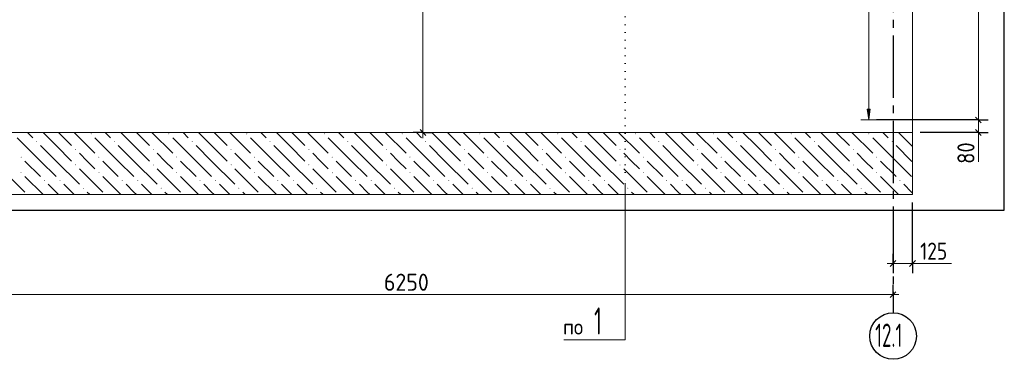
# Model space of a CAD drawing. Header units: millimetres. Extents: x 0 to 59400, y 0 to 42000.
# Tile 19 of 37: x 17603 to 30263, y 29530 to 33901. Entities that reach past the tile are written whole.
import ezdxf

# ---------------------------------------------------------------- set-up
doc = ezdxf.new("R2010")
doc.units = ezdxf.units.MM
doc.linetypes.add('______5', pattern=[1100, 800, -100, 100, -100])
doc.linetypes.add('______9', pattern=[100, 0, -100])
for name, color, linetype, lineweight in [('Standard', 7, 'Continuous', 25), ('Размерная линия_ общее', 7, 'Continuous', 13), ('Сечения символ', 7, 'Continuous', 25), ('Стена обрамление П-обр.', 7, 'Continuous', 35), ('Фоновоя арматура Х1', 52, 'Continuous', 25)]:
    doc.layers.add(name, color=color, linetype=linetype, lineweight=lineweight)
doc.layers.add('Оси', color=7, linetype='______5')
doc.layers.add('Размерная выноска', color=7, linetype='Continuous')
doc.styles.add('ISOCPEUR', font='txt')

msp = doc.modelspace()

# ---------------------------------------------------------------- hatches: boundary and pattern name
at = {"layer": 'Стена обрамление П-обр.', "linetype": 'Continuous', "lineweight": 13, "transparency": 33554687}
msp.add_hatch(color=7, dxfattribs=at).paths.add_polyline_path([(28539, 32750), (28519, 32610), (28499, 32750)], flags=16)
at = {"layer": 'Фоновоя арматура Х1', "linetype": 'Continuous', "lineweight": 18, "transparency": 33554687}
for points in [[(18515, 32432), (18521, 32438), (18528, 32432), (18521, 32425)], [(19515, 32432), (19521, 32438), (19528, 32432), (19521, 32425)], [(20515, 32432), (20521, 32438), (20528, 32432), (20521, 32425)], [(21515, 32432), (21521, 32438), (21528, 32432), (21521, 32425)], [(22515, 32432), (22521, 32438), (22528, 32432), (22521, 32425)], [(23515, 32432), (23521, 32438), (23528, 32432), (23521, 32425)], [(24515, 32432), (24521, 32438), (24528, 32432), (24521, 32425)], [(25515, 32432), (25521, 32438), (25528, 32432), (25521, 32425)], [(26515, 32432), (26521, 32438), (26528, 32432), (26521, 32425)], [(27515, 32432), (27521, 32438), (27528, 32432), (27521, 32425)], [(28515, 32432), (28521, 32438), (28528, 32432), (28521, 32425)], [(17815, 32332), (17821, 32338), (17828, 32332), (17821, 32325)], [(18815, 32332), (18821, 32338), (18828, 32332), (18821, 32325)], [(19815, 32332), (19821, 32338), (19828, 32332), (19821, 32325)], [(20815, 32332), (20821, 32338), (20828, 32332), (20821, 32325)], [(21815, 32332), (21821, 32338), (21828, 32332), (21821, 32325)], [(22815, 32332), (22821, 32338), (22828, 32332), (22821, 32325)], [(23815, 32332), (23821, 32338), (23828, 32332), (23821, 32325)], [(24815, 32332), (24821, 32338), (24828, 32332), (24821, 32325)], [(25815, 32332), (25821, 32338), (25828, 32332), (25821, 32325)], [(26815, 32332), (26821, 32338), (26828, 32332), (26821, 32325)], [(27815, 32332), (27821, 32338), (27828, 32332), (27821, 32325)], [(28815, 32332), (28821, 32338), (28828, 32332), (28821, 32325)], [(18315, 32232), (18321, 32238), (18328, 32232), (18321, 32225)], [(19315, 32232), (19321, 32238), (19328, 32232), (19321, 32225)], [(20315, 32232), (20321, 32238), (20328, 32232), (20321, 32225)], [(21315, 32232), (21321, 32238), (21328, 32232), (21321, 32225)], [(22315, 32232), (22321, 32238), (22328, 32232), (22321, 32225)], [(23315, 32232), (23321, 32238), (23328, 32232), (23321, 32225)], [(24315, 32232), (24321, 32238), (24328, 32232), (24321, 32225)], [(25315, 32232), (25321, 32238), (25328, 32232), (25321, 32225)], [(26315, 32232), (26321, 32238), (26328, 32232), (26321, 32225)], [(27315, 32232), (27321, 32238), (27328, 32232), (27321, 32225)], [(28315, 32232), (28321, 32238), (28328, 32232), (28321, 32225)], [(17615, 32132), (17621, 32138), (17628, 32132), (17621, 32125)], [(18315, 32032), (18321, 32038), (18328, 32032), (18321, 32025)], [(18615, 32132), (18621, 32138), (18628, 32132), (18621, 32125)], [(19315, 32032), (19321, 32038), (19328, 32032), (19321, 32025)], [(19615, 32132), (19621, 32138), (19628, 32132), (19621, 32125)], [(20315, 32032), (20321, 32038), (20328, 32032), (20321, 32025)], [(20615, 32132), (20621, 32138), (20628, 32132), (20621, 32125)], [(21315, 32032), (21321, 32038), (21328, 32032), (21321, 32025)], [(21615, 32132), (21621, 32138), (21628, 32132), (21621, 32125)], [(22315, 32032), (22321, 32038), (22328, 32032), (22321, 32025)], [(22615, 32132), (22621, 32138), (22628, 32132), (22621, 32125)], [(23315, 32032), (23321, 32038), (23328, 32032), (23321, 32025)], [(23615, 32132), (23621, 32138), (23628, 32132), (23621, 32125)], [(24315, 32032), (24321, 32038), (24328, 32032), (24321, 32025)], [(24615, 32132), (24621, 32138), (24628, 32132), (24621, 32125)], [(25315, 32032), (25321, 32038), (25328, 32032), (25321, 32025)], [(25615, 32132), (25621, 32138), (25628, 32132), (25621, 32125)], [(26315, 32032), (26321, 32038), (26328, 32032), (26321, 32025)], [(26615, 32132), (26621, 32138), (26628, 32132), (26621, 32125)], [(27315, 32032), (27321, 32038), (27328, 32032), (27321, 32025)], [(27615, 32132), (27621, 32138), (27628, 32132), (27621, 32125)], [(28315, 32032), (28321, 32038), (28328, 32032), (28321, 32025)], [(28615, 32132), (28621, 32138), (28628, 32132), (28621, 32125)], [(17615, 31932), (17621, 31938), (17628, 31932), (17621, 31925)], [(18615, 31932), (18621, 31938), (18628, 31932), (18621, 31925)], [(19615, 31932), (19621, 31938), (19628, 31932), (19621, 31925)], [(20615, 31932), (20621, 31938), (20628, 31932), (20621, 31925)], [(21615, 31932), (21621, 31938), (21628, 31932), (21621, 31925)], [(22615, 31932), (22621, 31938), (22628, 31932), (22621, 31925)], [(23615, 31932), (23621, 31938), (23628, 31932), (23621, 31925)], [(24615, 31932), (24621, 31938), (24628, 31932), (24621, 31925)], [(25615, 31932), (25621, 31938), (25628, 31932), (25621, 31925)], [(26615, 31932), (26621, 31938), (26628, 31932), (26621, 31925)], [(27615, 31932), (27621, 31938), (27628, 31932), (27621, 31925)], [(28615, 31932), (28621, 31938), (28628, 31932), (28621, 31925)], [(17915, 31832), (17921, 31838), (17928, 31832), (17921, 31825)], [(18115, 31832), (18121, 31838), (18128, 31832), (18121, 31825)], [(18915, 31832), (18921, 31838), (18928, 31832), (18921, 31825)], [(19115, 31832), (19121, 31838), (19128, 31832), (19121, 31825)], [(19915, 31832), (19921, 31838), (19928, 31832), (19921, 31825)], [(20115, 31832), (20121, 31838), (20128, 31832), (20121, 31825)], [(20915, 31832), (20921, 31838), (20928, 31832), (20921, 31825)], [(21115, 31832), (21121, 31838), (21128, 31832), (21121, 31825)], [(21915, 31832), (21921, 31838), (21928, 31832), (21921, 31825)], [(22115, 31832), (22121, 31838), (22128, 31832), (22121, 31825)], [(22915, 31832), (22921, 31838), (22928, 31832), (22921, 31825)], [(23115, 31832), (23121, 31838), (23128, 31832), (23121, 31825)], [(23915, 31832), (23921, 31838), (23928, 31832), (23921, 31825)], [(24115, 31832), (24121, 31838), (24128, 31832), (24121, 31825)], [(24915, 31832), (24921, 31838), (24928, 31832), (24921, 31825)], [(25115, 31832), (25121, 31838), (25128, 31832), (25121, 31825)], [(25915, 31832), (25921, 31838), (25928, 31832), (25921, 31825)], [(26115, 31832), (26121, 31838), (26128, 31832), (26121, 31825)], [(26915, 31832), (26921, 31838), (26928, 31832), (26921, 31825)], [(27115, 31832), (27121, 31838), (27128, 31832), (27121, 31825)], [(27915, 31832), (27921, 31838), (27928, 31832), (27921, 31825)], [(28115, 31832), (28121, 31838), (28128, 31832), (28121, 31825)], [(28915, 31832), (28921, 31838), (28928, 31832), (28921, 31825)], [(18415, 31732), (18421, 31738), (18428, 31732), (18421, 31725)], [(19415, 31732), (19421, 31738), (19428, 31732), (19421, 31725)], [(20415, 31732), (20421, 31738), (20428, 31732), (20421, 31725)], [(21415, 31732), (21421, 31738), (21428, 31732), (21421, 31725)], [(22415, 31732), (22421, 31738), (22428, 31732), (22421, 31725)], [(23415, 31732), (23421, 31738), (23428, 31732), (23421, 31725)], [(24415, 31732), (24421, 31738), (24428, 31732), (24421, 31725)], [(25415, 31732), (25421, 31738), (25428, 31732), (25421, 31725)], [(26415, 31732), (26421, 31738), (26428, 31732), (26421, 31725)], [(27415, 31732), (27421, 31738), (27428, 31732), (27421, 31725)], [(28415, 31732), (28421, 31738), (28428, 31732), (28421, 31725)]]:
    msp.add_hatch(color=7, dxfattribs=at).paths.add_polyline_path(points, flags=16)

# ---------------------------------------------------------------- linework, layer by layer
at = {"layer": 'Standard', "color": 7, "linetype": 'Continuous', "lineweight": 18, "transparency": 33554687}
msp.add_line((29083, 37890), (29083, 32450), dxfattribs=at)
at = {"layer": 'Standard', "color": 7, "linetype": 'Continuous', "lineweight": 13, "transparency": 33554687}
for p, q in [((29930, 37010), (29930, 32610)), ((29930, 32610), (29930, 32450)), ((29930, 32450), (29930, 32375))]:
    msp.add_line(p, q, dxfattribs=at)
at = {"layer": 'Standard', "color": 7, "linetype": 'Continuous', "lineweight": -3, "transparency": 33554687}
for p, q in [((29930, 32610), (29805, 32610)), ((29930, 32610), (30055, 32610)), ((29930, 32450), (29805, 32450)), ((29930, 32450), (30055, 32450))]:
    msp.add_line(p, q, dxfattribs=at)
at = {"layer": 'Standard', "color": 7, "linetype": 'Continuous', "lineweight": 25, "transparency": 33554687}
for p, q in [((29892, 32647), (29967, 32572)), ((29892, 32487), (29967, 32412))]:
    msp.add_line(p, q, dxfattribs=at)
at = {"layer": 'Standard', "color": 254, "linetype": 'Continuous', "lineweight": -3, "true_color": 0xc4c4ff, "transparency": 33554687}
msp.add_lwpolyline([(5452, 31450), (30263, 31450), (30263, 39130), (5452, 39130), (5452, 31450)], dxfattribs=at)
at = {"layer": 'Standard', "color": 7, "linetype": 'Continuous', "lineweight": -3, "transparency": 33554687}
for points in [[(29930, 32610), (29913, 32610), (29913, 32610), (28619, 32610)], [(29930, 32450), (29913, 32450), (29913, 32450), (29183, 32450)]]:
    msp.add_lwpolyline(points, dxfattribs=at)
at = {"layer": 'Оси', "color": 8, "linetype": '______5', "lineweight": -3, "transparency": 33554687}
msp.add_line((28833, 39197), (28833, 30130), dxfattribs=at)
at = {"layer": 'Оси', "color": 7, "linetype": 'Continuous', "lineweight": -3, "transparency": 33554687}
msp.add_circle((28833, 29830), 300, dxfattribs=at)
at = {"layer": 'Размерная выноска', "color": 7, "linetype": 'Continuous', "lineweight": 13, "transparency": 33554687}
for p, q in [((29930, 32450), (29930, 32070)), ((29583, 30762), (29083, 30762))]:
    msp.add_line(p, q, dxfattribs=at)
at = {"layer": 'Размерная линия_ общее', "color": 7, "linetype": 'Continuous', "lineweight": 13, "transparency": 33554687}
for p, q in [((22788, 37450), (22788, 32450)), ((22788, 32450), (22788, 32375)), ((28833, 30762), (28758, 30762)), ((28833, 30762), (29083, 30762)), ((29083, 30762), (29158, 30762)), ((28833, 30362), (16333, 30362)), ((28833, 30362), (28908, 30362))]:
    msp.add_line(p, q, dxfattribs=at)
at = {"layer": 'Размерная линия_ общее', "color": 253, "linetype": 'Continuous', "lineweight": -3, "true_color": 0xa0a0a0, "transparency": 33554687}
for p, q in [((22788, 32450), (22663, 32450)), ((22788, 32450), (22913, 32450)), ((22788, 32450), (22788, 32450)), ((29083, 30762), (29083, 31550)), ((28833, 30762), (28833, 30887)), ((29083, 30762), (29083, 30887)), ((28833, 30762), (28833, 30637)), ((28833, 30762), (28833, 30762)), ((29083, 30762), (29083, 30637)), ((28833, 30362), (28833, 30487)), ((28833, 30362), (28833, 30237)), ((28833, 30362), (28833, 30230))]:
    msp.add_line(p, q, dxfattribs=at)
at = {"layer": 'Размерная линия_ общее', "color": 7, "linetype": 'Continuous', "lineweight": 25, "transparency": 33554687}
for p, q in [((22751, 32487), (22826, 32412)), ((28795, 30725), (28870, 30800)), ((29045, 30725), (29120, 30800)), ((28870, 30400), (28795, 30325))]:
    msp.add_line(p, q, dxfattribs=at)
at = {"layer": 'Сечения символ', "color": 7, "linetype": '______9', "lineweight": 13, "transparency": 33554687}
msp.add_line((25389, 38140), (25389, 31796), dxfattribs=at)
at = {"layer": 'Сечения символ', "color": 7, "linetype": 'Continuous', "lineweight": 13, "transparency": 33554687}
msp.add_lwpolyline([(25389, 31796), (25389, 29780), (24599, 29780)], dxfattribs=at)
at = {"layer": 'Стена обрамление П-обр.', "color": 251, "linetype": 'Continuous', "lineweight": 13, "true_color": 0x494949, "transparency": 33554687}
for p, q in [((28519, 32750), (28519, 36870)), ((28519, 32610), (28499, 32750)), ((28499, 32750), (28539, 32750)), ((28539, 32750), (28519, 32610)), ((28519, 32610), (28419, 32610)), ((28519, 32610), (28619, 32610)), ((28519, 32610), (28519, 32610))]:
    msp.add_line(p, q, dxfattribs=at)
at = {"layer": 'Фоновоя арматура Х1', "color": 7, "linetype": 'Continuous', "lineweight": 13, "transparency": 33554687}
for p, q in [((29083, 32450), (16533, 32450)), ((29083, 31650), (29083, 32450)), ((5652, 31650), (29083, 31650))]:
    msp.add_line(p, q, dxfattribs=at)
at = {"layer": 'Фоновоя арматура Х1', "color": 252, "linetype": 'Continuous', "lineweight": 18, "true_color": 0x8f8f8f, "transparency": 33554687}
for p, q in [((17703, 32450), (17771, 32382)), ((18071, 32282), (17903, 32450)), ((18103, 32450), (18271, 32282)), ((18303, 32450), (18571, 32182)), ((18703, 32450), (18771, 32382)), ((19071, 32282), (18903, 32450)), ((19103, 32450), (19271, 32282)), ((19303, 32450), (19571, 32182)), ((19703, 32450), (19771, 32382)), ((20071, 32282), (19903, 32450)), ((20103, 32450), (20271, 32282)), ((20303, 32450), (20571, 32182)), ((20703, 32450), (20771, 32382)), ((21071, 32282), (20903, 32450)), ((21103, 32450), (21271, 32282)), ((21303, 32450), (21571, 32182)), ((21703, 32450), (21771, 32382)), ((22071, 32282), (21903, 32450)), ((22103, 32450), (22271, 32282)), ((22303, 32450), (22571, 32182)), ((22703, 32450), (22771, 32382)), ((23071, 32282), (22903, 32450)), ((23103, 32450), (23271, 32282)), ((23303, 32450), (23571, 32182)), ((23703, 32450), (23771, 32382)), ((24071, 32282), (23903, 32450)), ((24103, 32450), (24271, 32282)), ((24303, 32450), (24571, 32182)), ((24703, 32450), (24771, 32382)), ((25071, 32282), (24903, 32450)), ((25103, 32450), (25271, 32282)), ((25303, 32450), (25571, 32182)), ((25703, 32450), (25771, 32382)), ((26071, 32282), (25903, 32450)), ((26103, 32450), (26271, 32282)), ((26303, 32450), (26571, 32182)), ((26703, 32450), (26771, 32382)), ((27071, 32282), (26903, 32450)), ((27103, 32450), (27271, 32282)), ((27303, 32450), (27571, 32182)), ((27703, 32450), (27771, 32382)), ((28071, 32282), (27903, 32450)), ((28103, 32450), (28271, 32282)), ((28303, 32450), (28571, 32182)), ((28703, 32450), (28771, 32382)), ((29071, 32282), (28903, 32450)), ((17871, 32082), (17571, 32382)), ((18871, 32082), (18571, 32382)), ((19871, 32082), (19571, 32382)), ((20871, 32082), (20571, 32382)), ((21871, 32082), (21571, 32382)), ((22871, 32082), (22571, 32382)), ((23871, 32082), (23571, 32382)), ((24871, 32082), (24571, 32382)), ((25871, 32082), (25571, 32382)), ((26871, 32082), (26571, 32382)), ((27871, 32082), (27571, 32382)), ((28871, 32082), (28571, 32382)), ((17871, 32282), (18071, 32082)), ((18071, 32282), (18271, 32082)), ((18471, 32082), (18371, 32182)), ((18871, 32282), (19071, 32082)), ((19071, 32282), (19271, 32082)), ((19471, 32082), (19371, 32182)), ((19871, 32282), (20071, 32082)), ((20071, 32282), (20271, 32082)), ((20471, 32082), (20371, 32182)), ((20871, 32282), (21071, 32082)), ((21071, 32282), (21271, 32082)), ((21471, 32082), (21371, 32182)), ((21871, 32282), (22071, 32082)), ((22071, 32282), (22271, 32082)), ((22471, 32082), (22371, 32182)), ((22871, 32282), (23071, 32082)), ((23071, 32282), (23271, 32082)), ((23471, 32082), (23371, 32182)), ((23871, 32282), (24071, 32082)), ((24071, 32282), (24271, 32082)), ((24471, 32082), (24371, 32182)), ((24871, 32282), (25071, 32082)), ((25071, 32282), (25271, 32082)), ((25471, 32082), (25371, 32182)), ((25871, 32282), (26071, 32082)), ((26071, 32282), (26271, 32082)), ((26471, 32082), (26371, 32182)), ((26871, 32282), (27071, 32082)), ((27071, 32282), (27271, 32082)), ((27471, 32082), (27371, 32182)), ((27871, 32282), (28071, 32082)), ((28071, 32282), (28271, 32082)), ((28471, 32082), (28371, 32182)), ((28871, 32282), (29071, 32082)), ((29071, 32282), (29083, 32270)), ((17671, 32082), (17871, 31882)), ((17871, 32082), (18071, 31882)), ((18071, 32082), (18371, 31782)), ((18571, 31982), (18471, 32082)), ((18671, 32082), (18871, 31882)), ((18871, 32082), (19071, 31882)), ((19071, 32082), (19371, 31782)), ((19571, 31982), (19471, 32082)), ((19671, 32082), (19871, 31882)), ((19871, 32082), (20071, 31882)), ((20071, 32082), (20371, 31782)), ((20571, 31982), (20471, 32082)), ((20671, 32082), (20871, 31882)), ((20871, 32082), (21071, 31882)), ((21071, 32082), (21371, 31782)), ((21571, 31982), (21471, 32082)), ((21671, 32082), (21871, 31882)), ((21871, 32082), (22071, 31882)), ((22071, 32082), (22371, 31782)), ((22571, 31982), (22471, 32082)), ((22671, 32082), (22871, 31882)), ((22871, 32082), (23071, 31882)), ((23071, 32082), (23371, 31782)), ((23571, 31982), (23471, 32082)), ((23671, 32082), (23871, 31882)), ((23871, 32082), (24071, 31882)), ((24071, 32082), (24371, 31782)), ((24571, 31982), (24471, 32082)), ((24671, 32082), (24871, 31882)), ((24871, 32082), (25071, 31882)), ((25071, 32082), (25371, 31782)), ((25571, 31982), (25471, 32082)), ((25671, 32082), (25871, 31882)), ((25871, 32082), (26071, 31882)), ((26071, 32082), (26371, 31782)), ((26571, 31982), (26471, 32082)), ((26671, 32082), (26871, 31882)), ((26871, 32082), (27071, 31882)), ((27071, 32082), (27371, 31782)), ((27571, 31982), (27471, 32082)), ((27671, 32082), (27871, 31882)), ((27871, 32082), (28071, 31882)), ((28071, 32082), (28371, 31782)), ((28571, 31982), (28471, 32082)), ((28671, 32082), (28871, 31882)), ((28871, 32082), (29071, 31882)), ((29071, 32082), (29083, 32070)), ((17371, 31982), (17671, 31682)), ((18371, 31982), (18671, 31682)), ((19371, 31982), (19671, 31682)), ((20371, 31982), (20671, 31682)), ((21371, 31982), (21671, 31682)), ((22371, 31982), (22671, 31682)), ((23371, 31982), (23671, 31682)), ((24371, 31982), (24671, 31682)), ((25371, 31982), (25671, 31682)), ((26371, 31982), (26671, 31682)), ((27371, 31982), (27671, 31682)), ((28371, 31982), (28671, 31682)), ((17671, 31882), (17903, 31650)), ((18071, 31682), (17971, 31782)), ((18171, 31782), (18303, 31650)), ((18671, 31882), (18903, 31650)), ((19071, 31682), (18971, 31782)), ((19171, 31782), (19303, 31650)), ((19671, 31882), (19903, 31650)), ((20071, 31682), (19971, 31782)), ((20171, 31782), (20303, 31650)), ((20671, 31882), (20903, 31650)), ((21071, 31682), (20971, 31782)), ((21171, 31782), (21303, 31650)), ((21671, 31882), (21903, 31650)), ((22071, 31682), (21971, 31782)), ((22171, 31782), (22303, 31650)), ((22671, 31882), (22903, 31650)), ((23071, 31682), (22971, 31782)), ((23171, 31782), (23303, 31650)), ((23671, 31882), (23903, 31650)), ((24071, 31682), (23971, 31782)), ((24171, 31782), (24303, 31650)), ((24671, 31882), (24903, 31650)), ((25071, 31682), (24971, 31782)), ((25171, 31782), (25303, 31650)), ((25671, 31882), (25903, 31650)), ((26071, 31682), (25971, 31782)), ((26171, 31782), (26303, 31650)), ((26671, 31882), (26903, 31650)), ((27071, 31682), (26971, 31782)), ((27171, 31782), (27303, 31650)), ((27671, 31882), (27903, 31650)), ((28071, 31682), (27971, 31782)), ((28171, 31782), (28303, 31650)), ((28671, 31882), (28903, 31650)), ((29071, 31682), (28971, 31782)), ((18103, 31650), (18071, 31682)), ((18471, 31682), (18503, 31650)), ((19103, 31650), (19071, 31682)), ((19471, 31682), (19503, 31650)), ((20103, 31650), (20071, 31682)), ((20471, 31682), (20503, 31650)), ((21103, 31650), (21071, 31682)), ((21471, 31682), (21503, 31650)), ((22103, 31650), (22071, 31682)), ((22471, 31682), (22503, 31650)), ((23103, 31650), (23071, 31682)), ((23471, 31682), (23503, 31650)), ((24103, 31650), (24071, 31682)), ((24471, 31682), (24503, 31650)), ((25103, 31650), (25071, 31682)), ((25471, 31682), (25503, 31650)), ((26103, 31650), (26071, 31682)), ((26471, 31682), (26503, 31650)), ((27103, 31650), (27071, 31682)), ((27471, 31682), (27503, 31650)), ((28103, 31650), (28071, 31682)), ((28471, 31682), (28503, 31650)), ((29083, 31670), (29071, 31682))]:
    msp.add_line(p, q, dxfattribs=at)

# ---------------------------------------------------------------- texts
at = {"layer": 'Standard', "color": 7, "linetype": 'Continuous', "lineweight": 25, "transparency": 33554687, "insert": (29880, 32046), "char_height": 220, "width": 403.93, "attachment_point": 7, "rotation": 90, "style": 'ISOCPEUR'}
msp.add_mtext('\\W0.87;80', dxfattribs=at)
at = {"layer": 'Оси', "color": 7, "linetype": 'Continuous', "lineweight": 25, "transparency": 33554687, "insert": (28602, 29690), "char_height": 300, "width": 550.05, "attachment_point": 7, "style": 'ISOCPEUR'}
msp.add_mtext('\\W0.59;12.1', dxfattribs=at)
at = {"layer": 'Размерная линия_ общее', "color": 7, "linetype": 'Continuous', "lineweight": 25, "transparency": 33554687, "char_height": 220, "attachment_point": 7, "style": 'ISOCPEUR'}
for s, insert, width in [('\\W0.83;125', (29180, 30812), 508.59), ('\\W0.93;6250', (22286, 30412), 718.09)]:
    msp.add_mtext(s, dxfattribs=dict(at, insert=insert, width=width))
at = {"layer": 'Сечения символ', "color": 7, "linetype": 'Continuous', "lineweight": 18, "transparency": 33554687, "attachment_point": 7, "style": 'ISOCPEUR'}
for s, insert, char_height, width in [('\\W0.56;1', (24989, 29848), 350, 272.22), ('\\W0.91;по ', (24589, 29848), 200, 490.68)]:
    msp.add_mtext(s, dxfattribs=dict(at, insert=insert, char_height=char_height, width=width))

doc.saveas('drawing.dxf')
